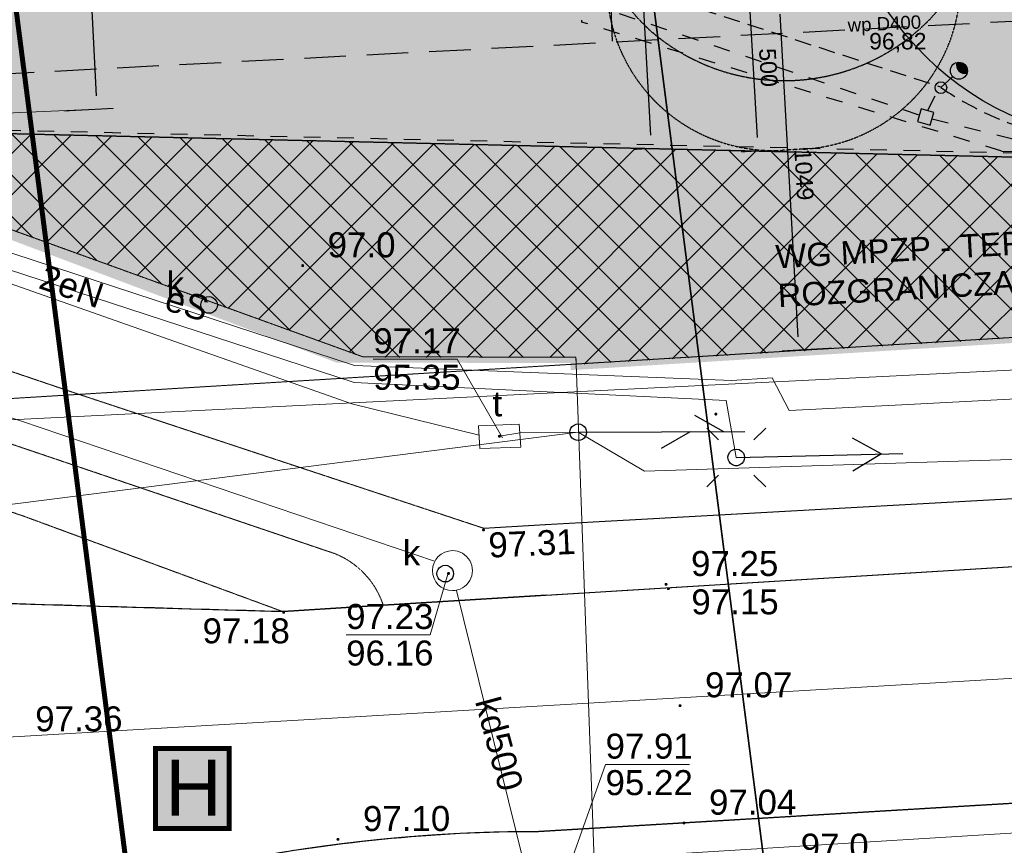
# Model space of a CAD drawing. Extents: x 7422214 to 7520672, y 5676479 to 5816239.
# Tile 18 of 42: x 7478473 to 7481429, y 5777325 to 5779802. Entities that reach past the tile are written whole.
import ezdxf
from ezdxf.enums import TextEntityAlignment as Align
from ezdxf.lldxf.tags import DXFTag

# ---------------------------------------------------------------- set-up
doc = ezdxf.new("R2010")
doc.units = 0
doc.header["$PDSIZE"] = 0.75
for name, pattern in [('( Dashed )', [0.75, 0.5, -0.25]), ('8', [0.5, 0.25, -0.25]), ('BORDER', [1.75, 0.5, -0.25, 0.5, -0.25, 0, -0.25]), ('DASHED', [0.75, 0.5, -0.25]), ('DASHED2', [0.375, 0.25, -0.125]), ('HIDDEN', [0.375, 0.25, -0.125]), ('HIDDEN2', [4.762499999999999, 3.175, -1.5875]), ('PRZER2-1', [1.5, 1, -0.5]), ('PRZER3-1', [2, 1.5, -0.5])]:
    doc.linetypes.add(name, pattern=pattern)
doc.layers.get('0').update_dxf_attribs({"linetype": 'CONTINUOUS'})
doc.layers.get('DEFPOINTS').update_dxf_attribs({"linetype": 'CONTINUOUS'})
for name, color, linetype, lineweight in [('!!mapa dcp', 254, 'CONTINUOUS', 25), ('!ELEKTRYKA', 5, 'CONTINUOUS', 30), ('!IE_oświetlenie', 240, 'CONTINUOUS', 30), ('- AGP-1_WYMIARY', 230, 'CONTINUOUS', 9), ('a_jezdnie', 251, 'CONTINUOUS', 0), ('s_drenaż', 5, 'CONTINUOUS', 30)]:
    doc.layers.add(name, color=color, linetype=linetype, lineweight=lineweight)
for name, color, linetype in [('!Koty wysokościowe', 6, 'CONTINUOUS'), ('A-Zbiorniki', 8, 'CONTINUOUS'), ('A_krawężniki', 7, 'CONTINUOUS'), ('Granica_opracowania', 12, 'DASHED'), ('IS_kanalizacja_sanitarna', 10, 'SOLID'), ('m_meble', 99, 'CONTINUOUS'), ('s_opis', 102, 'CONTINUOUS')]:
    doc.layers.add(name, color=color, linetype=linetype)
doc.layers.add('a_zieleń', color=7, linetype='CONTINUOUS', true_color=0xb7d7ad)
doc.styles.add('Arial', font='arial.ttf')
doc.styles.add('Arial_4', font='arial.ttf', dxfattribs={"height": 122.941616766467})
doc.styles.add('marcin', font='arial.ttf', dxfattribs={"height": 20})
tags = doc.linetypes.add('SOLID', pattern=[10, 10, 0]).pattern_tags.tags
tags[6:7] = [DXFTag(74, 4), DXFTag(75, 0), DXFTag(340, '0'), DXFTag(46, 0.0), DXFTag(50, 0.0), DXFTag(44, 0.0), DXFTag(45, 0.0)]
tags[4:5] = [DXFTag(74, 4), DXFTag(75, 0), DXFTag(340, '0'), DXFTag(46, 0.0), DXFTag(50, 0.0), DXFTag(44, 0.0), DXFTag(45, 0.0)]
doc.dimstyles.new('M_1_500', dxfattribs={"dimtxt": 0.8, "dimasz": 0.4, "dimexe": 0.5, "dimexo": 0.3, "dimgap": 0.2, "dimtad": 1, "dimzin": 1, "dimtxsty": 'Arial', "dimcen": 0.2, "dimadec": 4, "dimazin": 0, "dimtfac": 1, "dimtmove": 0, "dimatfit": 3, "dimldrblk": 'ARCHTICK', "dimfxl": 100, "dimfxlon": 1, "dimlwe": 0, "dimarcsym": 0})

# ---------------------------------------------------------------- blocks, each defined once
blk = doc.blocks.new('GSPWPS1')
blk.add_hatch(color=0).paths.add_polyline_path([(-0.045, 0), (-0.043467, -0.011647), (-0.038971, -0.0225), (-0.03182, -0.03182), (-0.0225, -0.038971), (-0.011647, -0.043467), (0, -0.045), (0.011647, -0.043467), (0.0225, -0.038971), (0.03182, -0.03182), (0.038971, -0.0225), (0.043467, -0.011647), (0.045, 0), (0.043467, 0.011647), (0.038971, 0.0225), (0.03182, 0.03182), (0.0225, 0.038971), (0.011647, 0.043467), (0, 0.045), (-0.011647, 0.043467), (-0.0225, 0.038971), (-0.03182, 0.03182), (-0.038971, 0.0225), (-0.043467, 0.011647)])
blk = doc.blocks.new('GSPWPN1')
blk.add_hatch(color=0).paths.add_polyline_path([(-0.045, 0), (-0.043467, -0.011647), (-0.038971, -0.0225), (-0.03182, -0.03182), (-0.0225, -0.038971), (-0.011647, -0.043467), (0, -0.045), (0.011647, -0.043467), (0.0225, -0.038971), (0.03182, -0.03182), (0.038971, -0.0225), (0.043467, -0.011647), (0.045, 0), (0.043467, 0.011647), (0.038971, 0.0225), (0.03182, 0.03182), (0.0225, 0.038971), (0.011647, 0.043467), (0, 0.045), (-0.011647, 0.043467), (-0.0225, 0.038971), (-0.03182, 0.03182), (-0.038971, 0.0225), (-0.043467, 0.011647)])
blk = doc.blocks.new('GUPESH1')
blk.add_hatch(color=0).paths.add_polyline_path([(-0.045, 0), (-0.043467, -0.011647), (-0.038971, -0.0225), (-0.03182, -0.03182), (-0.0225, -0.038971), (-0.011647, -0.043467), (0, -0.045), (0.011647, -0.043467), (0.0225, -0.038971), (0.03182, -0.03182), (0.038971, -0.0225), (0.043467, -0.011647), (0.045, 0), (0.043467, 0.011647), (0.038971, 0.0225), (0.03182, 0.03182), (0.0225, 0.038971), (0.011647, 0.043467), (0, 0.045), (-0.011647, 0.043467), (-0.0225, 0.038971), (-0.03182, 0.03182), (-0.038971, 0.0225), (-0.043467, 0.011647)])
blk = doc.blocks.new('GUPKSH1')
blk.add_hatch(color=0).paths.add_polyline_path([(-0.045, 0), (-0.043467, -0.011647), (-0.038971, -0.0225), (-0.03182, -0.03182), (-0.0225, -0.038971), (-0.011647, -0.043467), (0, -0.045), (0.011647, -0.043467), (0.0225, -0.038971), (0.03182, -0.03182), (0.038971, -0.0225), (0.043467, -0.011647), (0.045, 0), (0.043467, 0.011647), (0.038971, 0.0225), (0.03182, 0.03182), (0.0225, 0.038971), (0.011647, 0.043467), (0, 0.045), (-0.011647, 0.043467), (-0.0225, 0.038971), (-0.03182, 0.03182), (-0.038971, 0.0225), (-0.043467, 0.011647)])
blk = doc.blocks.new('GUPTSH1')
blk.add_hatch(color=0).paths.add_polyline_path([(-0.045, 0), (-0.043467, -0.011647), (-0.038971, -0.0225), (-0.03182, -0.03182), (-0.0225, -0.038971), (-0.011647, -0.043467), (0, -0.045), (0.011647, -0.043467), (0.0225, -0.038971), (0.03182, -0.03182), (0.038971, -0.0225), (0.043467, -0.011647), (0.045, 0), (0.043467, 0.011647), (0.038971, 0.0225), (0.03182, 0.03182), (0.0225, 0.038971), (0.011647, 0.043467), (0, 0.045), (-0.011647, 0.043467), (-0.0225, 0.038971), (-0.03182, 0.03182), (-0.038971, 0.0225), (-0.043467, 0.011647)])
blk = doc.blocks.new('GUPKSD1_1')
at = {"color": 0}
blk.add_lwpolyline([(0, 0.25), (0.064705, 0.241481), (0.125, 0.216506), (0.176777, 0.176777), (0.216506, 0.125), (0.241481, 0.064705), (0.25, 0), (0.241481, -0.064705), (0.216506, -0.125), (0.176777, -0.176777), (0.125, -0.216506), (0.064705, -0.241481), (0, -0.25), (-0.064705, -0.241481), (-0.125, -0.216506), (-0.176777, -0.176777), (-0.216506, -0.125), (-0.241481, -0.064705), (-0.25, 0), (-0.241481, 0.064705), (-0.216506, 0.125), (-0.176777, 0.176777), (-0.125, 0.216506), (-0.064705, 0.241481)], close=True, dxfattribs=at)
blk = doc.blocks.new('GUPKWZ1_1')
at = {"color": 0}
blk.add_lwpolyline([(0, 0.25), (0.064705, 0.241481), (0.125, 0.216506), (0.176777, 0.176777), (0.216506, 0.125), (0.241481, 0.064705), (0.25, 0), (0.241481, -0.064705), (0.216506, -0.125), (0.176777, -0.176777), (0.125, -0.216506), (0.064705, -0.241481), (0, -0.25), (-0.064705, -0.241481), (-0.125, -0.216506), (-0.176777, -0.176777), (-0.216506, -0.125), (-0.241481, -0.064705), (-0.25, 0), (-0.241481, 0.064705), (-0.216506, 0.125), (-0.176777, 0.176777), (-0.125, 0.216506), (-0.064705, 0.241481)], close=True, dxfattribs=at)
blk = doc.blocks.new('GUPISL1_9')
at = {"color": 0}
for points in [[(-0.883883, 0.883883), (-0.53033, 0.53033)], [(0.883883, 0.883883), (0.53033, 0.53033)], [(-0.883883, -0.883883), (-0.53033, -0.53033)], [(0.883883, -0.883883), (0.53033, -0.53033)]]:
    blk.add_lwpolyline(points, dxfattribs=at)
blk.add_lwpolyline([(0, 0.25), (0.085505, 0.234922), (0.160697, 0.19151), (0.216507, 0.125), (0.241482, 0.064705), (0.25, 0), (0.241482, -0.064705), (0.216507, -0.125), (0.170042, -0.183262), (0.10847, -0.225242), (0.03726, -0.247207), (-0.03726, -0.247207), (-0.10847, -0.225242), (-0.170042, -0.183262), (-0.216507, -0.125), (-0.243732, -0.05563), (-0.2493, 0.018682), (-0.232718, 0.091335), (-0.195458, 0.155872), (-0.14083, 0.20656), (-0.07369, 0.238893)], close=True, dxfattribs=at)
blk = doc.blocks.new('GUPISL1_4')
at = {"color": 0}
blk.add_lwpolyline([(0, 0.25), (0.064705, 0.241481), (0.125, 0.216506), (0.176777, 0.176777), (0.216506, 0.125), (0.241481, 0.064705), (0.25, 0), (0.241481, -0.064705), (0.216506, -0.125), (0.176777, -0.176777), (0.125, -0.216506), (0.064705, -0.241481), (0, -0.25), (-0.064705, -0.241481), (-0.125, -0.216506), (-0.176777, -0.176777), (-0.216506, -0.125), (-0.241481, -0.064705), (-0.25, 0), (-0.241481, 0.064705), (-0.216506, 0.125), (-0.176777, 0.176777), (-0.125, 0.216506), (-0.064705, 0.241481)], close=True, dxfattribs=at)
blk = doc.blocks.new('GULTPR1')
at = {"color": 0}
for points in [[(3.491081, 0.5), (4.357107, 0)], [(0, 0), (5, 0)], [(3.357107, 0), (2.491081, -0.5)]]:
    blk.add_lwpolyline(points, dxfattribs=at)
blk = doc.blocks.new('GULENN1')
at = {"color": 0}
for points in [[(3.491081, 0.5), (4.357107, 0), (3.491081, -0.5)], [(0, 0), (5, 0)]]:
    blk.add_lwpolyline(points, dxfattribs=at)
blk = doc.blocks.new('mapa dcp')
at = {"layer": '!!mapa dcp', "color": 252, "linetype": 'Continuous', "lineweight": 25}
for points in [[(6613.929331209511, 76.07263157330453), (6124.929331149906, 46.07263159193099), (5823.929331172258, 27.07263155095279, -0.000924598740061), (4060.929331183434, 80.07263157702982, -0.097978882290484), (3575.929331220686, 209.0726315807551, -0.134335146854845), (3105.92933120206, 624.0726315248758, 0.103815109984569), (2584.929331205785, 1116.072631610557, -0.063170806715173), (2291.929331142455, 1351.072631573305, -0.116262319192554), (1935.929331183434, 1952.072631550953), (1927.929331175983, 1994.072631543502), (1894.929331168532, 2183.072631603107), (1863.929331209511, 2360.072631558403), (1713.929331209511, 3629.072631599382, -0.002888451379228), (1513.929331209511, 5335.072631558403, -0.025953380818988), (1500.929331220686, 5496.072631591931), (1450.929331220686, 6530.07263157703), (1399.929331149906, 7553.072631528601)], [(2610.929331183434, -4182.927368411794, -0.00283099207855), (2492.929331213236, -3025.927368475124, -0.099867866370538), (2553.929331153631, -2573.927368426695, -0.138470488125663), (2906.929331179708, -2074.927368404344, 0.066277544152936), (3328.929331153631, -1519.92736842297, -0.107613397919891), (3684.929331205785, -1171.927368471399, -0.111379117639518), (4371.929331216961, -944.9273684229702), (5654.929331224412, -724.9273684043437, -0.049221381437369), (6590.929331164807, -631.927368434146)]]:
    blk.add_lwpolyline(points, format="xyb", dxfattribs=at)
at = {"layer": '!!mapa dcp', "color": 252, "linetype": 'PRZER3-1', "lineweight": 18}
for points in [[(6613.929331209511, 76.07263157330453), (6124.929331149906, 46.07263159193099), (5823.929331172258, 27.07263155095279, -0.000924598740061), (4060.929331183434, 80.07263157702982, -0.097978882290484), (3575.929331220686, 209.0726315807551, -0.134335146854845), (3105.92933120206, 624.0726315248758, 0.103815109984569), (2584.929331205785, 1116.072631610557, -0.063170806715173), (2291.929331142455, 1351.072631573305, -0.116262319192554), (1935.929331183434, 1952.072631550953), (1927.929331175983, 1994.072631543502), (1894.929331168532, 2183.072631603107), (1863.929331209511, 2360.072631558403), (1713.929331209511, 3629.072631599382, -0.002888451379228), (1513.929331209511, 5335.072631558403, -0.025953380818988), (1500.929331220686, 5496.072631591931), (1450.929331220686, 6530.07263157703), (1399.929331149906, 7553.072631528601)], [(2610.929331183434, -4182.927368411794, -0.00283099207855), (2492.929331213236, -3025.927368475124, -0.099867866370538), (2553.929331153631, -2573.927368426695, -0.138470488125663), (2906.929331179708, -2074.927368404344, 0.066277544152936), (3328.929331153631, -1519.92736842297, -0.107613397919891), (3684.929331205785, -1171.927368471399, -0.111379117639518), (4371.929331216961, -944.9273684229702), (5654.929331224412, -724.9273684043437, -0.049221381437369), (6590.929331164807, -631.927368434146)]]:
    blk.add_lwpolyline(points, format="xyb", dxfattribs=at)
for points in [[(32419.2440605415, 6023.016721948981), (29525.57645021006, 5924.275450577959), (25971.92933121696, 5725.072631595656), (5209.100880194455, 4559.625186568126), (9690.811198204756, 8513.70897561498), (2271.976986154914, 8029.65631855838), (2452.199444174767, 4404.889487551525), (2641.929331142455, 2978.072631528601), (4149.929331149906, 1483.072631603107), (6064.929331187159, 791.0726316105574), (6703.291241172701, 790.9433565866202), (6704.294301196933, 769.9454315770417), (20715.36639314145, 1622.511173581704), (32419.2440605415, 2334.594174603)], [(32419.2440605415, 6023.016721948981), (29525.57645021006, 5924.275450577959), (25971.92933121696, 5725.072631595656), (5209.100880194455, 4559.625186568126), (9690.811198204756, 8513.70897561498), (2271.976986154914, 8029.65631855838), (2452.199444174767, 4404.889487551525), (2641.929331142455, 2978.072631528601), (4149.929331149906, 1483.072631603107), (6064.929331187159, 791.0726316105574), (6703.291241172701, 790.9433565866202), (6704.294301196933, 769.9454315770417), (20715.36639314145, 1622.511173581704), (32419.2440605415, 2334.594174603)], [(32419.2440605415, 2334.594174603), (20715.36639314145, 1622.511173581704), (6704.294301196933, 769.9454315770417), (4287.527776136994, 622.556104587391), (3208.496223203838, 1558.311368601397), (-645.0706687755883, 1324.072631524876), (37.92933113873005, -638.9273684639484), (720.9293321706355, -2600.927368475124), (1203.025961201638, -2572.799302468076), (3591.050436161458, -2433.35449343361), (4488.806119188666, -1380.256720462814), (6777.591627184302, -1245.860593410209), (20836.36752115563, -423.1754654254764), (32419.2440605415, 254.527040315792)], [(9631.929331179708, -450.9273684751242), (11066.92933114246, -370.9273684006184), (12977.92933117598, -252.9273684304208), (15890.92933116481, -72.92736844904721), (19352.92933117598, 132.0726315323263), (19310.92933118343, 836.0726315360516), (14706.92933117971, 562.0726316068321), (13264.92933118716, 471.072631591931), (10979.92933122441, 330.0726315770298), (8834.929331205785, 212.0726316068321), (6613.929331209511, 76.07263157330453)], [(6590.929331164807, -631.927368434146), (9631.929331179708, -450.9273684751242)]]:
    blk.add_lwpolyline(points, dxfattribs=at)
at = {"layer": '!!mapa dcp', "color": 252, "linetype": 'Continuous', "lineweight": 18}
for points in [[(32419.2440605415, 2334.570512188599), (6704.294301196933, 769.9454315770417), (6703.291241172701, 790.9433565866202), (6064.929331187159, 791.0726316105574), (4149.929331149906, 1483.072631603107), (2641.929331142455, 2978.072631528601), (2452.199444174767, 4404.889487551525), (25971.92933121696, 5725.072631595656), (29525.57645021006, 5924.275450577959), (32419.2440605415, 6023.016721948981)], [(-6072.070668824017, -16.92736839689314), (-5857.820668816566, 90.87263157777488), (-5169.07066879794, 1303.072631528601), (-4342.070668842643, 2988.07263158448), (-4272.070668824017, 3008.072631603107), (-2779.070668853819, 3091.072631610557), (-1969.07066879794, 3129.072631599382), (-424.0706687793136, 3175.072631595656), (-162.07066886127, 3196.072631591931), (116.9293311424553, 3226.072631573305), (340.9293311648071, 3241.072631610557), (2403.929331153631, 3336.072631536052), (2468.929331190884, 3327.072631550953), (2604.929331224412, 2932.072631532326), (3306.929331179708, 2185.072631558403), (4232.929331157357, 1356.072631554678), (6038.929331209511, 765.0726315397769), (7170.929331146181, 720.0726316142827), (7292.929331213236, 728.072631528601), (7343.929331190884, 630.0726315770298)], [(-5816.000668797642, -303.8373684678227), (-5800.070668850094, -11.9273684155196), (-5073.070668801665, 1226.072631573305), (-4313.070668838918, 2779.072631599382), (-4261.070668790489, 2815.072631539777), (-2784.070668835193, 2889.072631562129), (-1961.070668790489, 2928.072631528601), (-419.07066879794, 2982.072631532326), (-131.0706688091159, 3024.072631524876), (182.9293311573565, 3030.07263157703), (365.9293311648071, 3044.072631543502), (2435.929331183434, 3149.072631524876), (2575.929331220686, 2901.072631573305), (3281.929331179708, 2147.072631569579), (4214.929331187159, 1309.072631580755), (6037.92933113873, 714.0726315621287), (7153.929331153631, 660.0726315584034), (7184.71933118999, 489.5626315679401)], [(2600.919331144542, 2727.862631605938), (4059.929331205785, 1343.072631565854), (6030.92933120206, 650.0726315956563), (6413.339331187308, 556.2826315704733)], [(32419.2440605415, 2334.570512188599), (6704.294301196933, 769.9454315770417), (6741.443870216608, -246.9565544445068), (32419.2440605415, 1255.994270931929)], [(32419.2440605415, 2113.572461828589), (30526.92933119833, 1991.072631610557), (30186.92933116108, 1922.072631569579), (29811.92933116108, 1935.072631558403), (29137.92933113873, 1912.072631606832), (25728.92933115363, 1722.072631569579), (20968.92933119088, 1441.072631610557), (17457.92933115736, 1254.072631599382), (17271.92933121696, 1245.072631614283), (17110.92933118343, 1133.072631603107), (17000.92933122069, 1106.072631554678), (16717.92933121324, 1074.072631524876), (14834.92933120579, 969.0726315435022), (12430.92933120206, 864.0726315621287), (9803.929331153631, 680.0726315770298), (9300.929331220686, 676.0726315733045), (9081.929331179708, 668.072631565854), (8811.929331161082, 563.0726315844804), (8385.929331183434, 495.0726316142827), (6908.929331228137, 448.0726315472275), (6710.189331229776, 565.1826315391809)], [(3041.522505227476, 502.8098675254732), (4924.416722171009, 598.7237045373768), (8490.775090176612, 775.3222605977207), (12802.70933518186, 1002.132852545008), (16177.1822521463, 1183.539620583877), (16671.58290315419, 1196.567394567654), (16664.31863214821, 1429.866368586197)], [(7343.929331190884, 630.0726315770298), (7681.498703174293, 647.0484985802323), (10638.35256313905, 802.7522945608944), (11333.71010515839, 842.4582045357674), (12559.43441418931, 912.4478485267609), (12786.63588818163, 1095.388139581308), (15355.34737920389, 1227.466694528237), (16818.92933119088, 1304.072631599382)], [(32419.2440605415, 1255.994270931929), (6741.443870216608, -246.9565544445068), (6777.591627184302, -1245.860593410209), (32419.2440605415, 254.5047028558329)], [(6278.319331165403, 178.2026315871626), (4034.029331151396, 938.8526315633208)], [(6710.189331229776, 565.1826315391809), (4492.929331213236, 283.0726316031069), (1717.929331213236, 120.0726316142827), (-49.07066877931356, 6.072631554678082), (-1879.070668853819, -111.9273684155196), (-5222.070668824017, -264.9273684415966), (-5543.1306688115, -195.1573684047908)], [(6535.219331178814, 563.8326315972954), (6473.537731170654, 553.1348315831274), (6535.219331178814, 563.8326315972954), (6710.189331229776, 565.1826315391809)], [(198.4985361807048, -1100.181804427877), (1655.414182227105, -1016.093353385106), (5534.042044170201, -787.1132563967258), (6385.549331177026, -737.7973684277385), (10232.45088914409, -500.0356764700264), (13925.71908822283, -277.6515914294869), (16905.66363418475, -98.22768840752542), (21189.2088862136, 158.3457805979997), (21335.794068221, 162.5564325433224), (23157.01946718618, 257.0748805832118), (27273.79109719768, 455.8766456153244), (28649.95730118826, 550.691255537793)], [(6567.989331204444, -811.627368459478), (6344.359331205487, 91.00263154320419)]]:
    blk.add_lwpolyline(points, dxfattribs=at)
at = {"layer": '!!mapa dcp', "color": 252, "linetype": 'PRZER3-1', "lineweight": 18}
blk.add_lwpolyline([(-1643.070668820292, 4190.072631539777), (2452.199444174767, 4404.889487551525), (2641.929331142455, 2978.072631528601), (4149.929331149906, 1483.072631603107), (6064.929331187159, 791.0726316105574), (6703.291241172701, 790.9433565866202), (6704.294301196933, 769.9454315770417), (4287.527776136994, 622.556104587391), (3208.496223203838, 1558.311368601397), (-645.0706687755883, 1324.072631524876)], close=True, dxfattribs=at)
at = {"layer": '!!mapa dcp', "color": 252, "linetype": 'Continuous', "lineweight": 18}
for points in [[(-1643.070668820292, 4190.072631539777), (2452.199444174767, 4404.889487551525), (2641.929331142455, 2978.072631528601), (4149.929331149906, 1483.072631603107), (6064.929331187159, 791.0726316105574), (6703.291241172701, 790.9433565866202), (6704.294301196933, 769.9454315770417), (4287.527776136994, 622.556104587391), (3208.496223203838, 1558.311368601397), (-645.0706687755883, 1324.072631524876)], [(6704.294301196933, 769.9454315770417), (4287.527776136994, 622.556104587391), (3208.496223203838, 1558.311368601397), (-645.0706687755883, 1324.072631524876), (37.92933113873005, -638.9273684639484), (6741.443870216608, -246.9565544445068)], [(6410.749331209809, 584.7726316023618), (6532.799331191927, 589.4926315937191), (6537.829331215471, 520.7026315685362), (6415.289331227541, 516.2226315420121)], [(6741.443870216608, -246.9565544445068), (37.92933113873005, -638.9273684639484), (720.9293321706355, -2600.927368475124), (3591.050436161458, -2433.35449343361), (4488.806119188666, -1380.256720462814), (6777.591627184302, -1245.860593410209)]]:
    blk.add_lwpolyline(points, close=True, dxfattribs=at)
at = {"layer": '!!mapa dcp', "color": 252, "linetype": 'PRZER2-1', "lineweight": 18}
for points in [[(1827.929331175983, 2669.072631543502), (2242.929331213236, 2707.072631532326, -0.23279960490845), (2430.92933120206, 2622.072631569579), (3936.929331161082, 1147.072631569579, 0.066434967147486), (4066.929331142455, 1066.072631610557), (5201.929331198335, 682.0726315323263), (6426.929331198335, 277.0726315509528), (6611.929331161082, 288.0726315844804)], [(6613.929331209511, 76.07263157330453), (6124.929331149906, 46.07263159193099, 0.249516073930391), (5955.92933120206, 209.0726315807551), (5125.929331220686, 490.0726315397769), (4053.929331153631, 852.0726315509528, -0.127182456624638), (3785.929331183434, 1006.072631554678), (2656.929331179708, 2120.072631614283, 0.212493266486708), (2350.929331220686, 2227.072631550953), (1894.929331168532, 2183.072631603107), (1863.929331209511, 2360.072631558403), (1827.929331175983, 2669.072631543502)]]:
    blk.add_lwpolyline(points, format="xyb", dxfattribs=at)
blk.add_lwpolyline([(6124.929331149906, 46.07263159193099, 0.249516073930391), (5955.92933120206, 209.0726315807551), (5125.929331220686, 490.0726315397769), (4053.929331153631, 852.0726315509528, -0.127182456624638), (3785.929331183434, 1006.072631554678), (2656.929331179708, 2120.072631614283, 0.212493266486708), (2350.929331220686, 2227.072631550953), (1894.929331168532, 2183.072631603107), (1927.929331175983, 1994.072631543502), (2358.929331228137, 2036.072631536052, -0.245403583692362), (2540.929331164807, 1963.07263158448), (3635.929331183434, 880.0726315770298, 0.126059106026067), (3981.929331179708, 671.072631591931), (5043.929331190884, 314.0726315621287), (5823.929331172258, 27.07263155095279)], format="xyb", close=True, dxfattribs=at)
for points in [[(19027.92933117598, 1027.072631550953), (16059.92933120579, 846.072631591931), (14162.92933113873, 736.0726315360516), (12105.92933120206, 608.0726316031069), (8466.929331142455, 391.0726316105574), (6611.929331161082, 288.0726315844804)], [(6613.929331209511, 76.07263157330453), (8834.929331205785, 212.0726316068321), (10979.92933122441, 330.0726315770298), (13264.92933118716, 471.072631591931), (14706.92933117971, 562.0726316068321), (19310.92933118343, 836.0726315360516)]]:
    blk.add_lwpolyline(points, dxfattribs=at)
at = {"layer": '!!mapa dcp', "color": 252, "linetype": 'Continuous', "lineweight": 25}
for points in [[(6613.929331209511, 76.07263157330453), (8834.929331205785, 212.0726316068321), (10979.92933122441, 330.0726315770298), (13264.92933118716, 471.072631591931), (14706.92933117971, 562.0726316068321), (19310.92933118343, 836.0726315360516)], [(6590.929331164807, -631.927368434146), (9631.929331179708, -450.9273684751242), (11066.92933114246, -370.9273684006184), (12977.92933117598, -252.9273684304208), (15890.92933116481, -72.92736844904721), (19352.92933117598, 132.0726315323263)]]:
    blk.add_lwpolyline(points, dxfattribs=at)
at = {"layer": '!!mapa dcp', "color": 252, "linetype": 'Continuous', "lineweight": 13, "flags": 128}
for points in [[(6483.346527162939, 548.5544295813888), (6346.923936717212, 784.875067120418), (6094.923936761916, 784.8750781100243)], [(6318.632985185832, 139.9172765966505), (6265.514755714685, -42.23548082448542), (6013.514755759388, -42.23546983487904)], [(6621.719331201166, -910.5173683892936), (6792.19089075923, -431.0644518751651), (7044.190890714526, -431.0644628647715)]]:
    blk.add_lwpolyline(points, dxfattribs=at)
at = {"layer": '!!mapa dcp', "color": 252, "linetype": 'Continuous', "lineweight": 18}
blk.add_lwpolyline([(6332.6485151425, 90.23090254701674, -0.999999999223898), (6332.6485151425, 210.2309025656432, -1.000000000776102)], format="xyb", close=True, dxfattribs=at)
at = {"layer": '!!mapa dcp', "color": 252, "linetype": 'Continuous', "lineweight": 5, "xscale": 100, "yscale": 100, "zscale": 100}
for name, p in [('GSPWPN1', (5882.929331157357, 1065.072631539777)), ('GUPESH1', (7123.511828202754, 619.8444265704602)), ('GUPTSH1', (6473.537731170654, 553.1348315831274)), ('GSPWPS1', (6425.929331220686, 272.0726315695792)), ('GUPKSH1', (6320.939331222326, 141.8426316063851)), ('GSPWPS1', (6973.929331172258, 109.0726315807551)), ('GSPWPS1', (6980.92933120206, 96.07263159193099)), ('GSPWPS1', (5825.929331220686, 25.07263159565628)), ('GSPWPS1', (7015.929331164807, -254.9273683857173)), ('GSPWPS1', (7027.929331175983, -606.927368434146)), ('GSPWPS1', (5988.929331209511, -655.9273684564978))]:
    blk.add_blockref(name, p, dxfattribs=at)
at = {"layer": '!!mapa dcp', "color": 252, "linetype": 'Continuous', "lineweight": 18, "xscale": 100, "yscale": 100, "zscale": 100}
for name, p in [('GUPKSD1_1', (5601.929331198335, 947.0726315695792)), ('GUPISL1_4', (6710.189331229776, 565.1826315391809)), ('GUPISL1_9', (7184.71933118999, 489.5626315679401))]:
    blk.add_blockref(name, p, dxfattribs=at)
at = {"layer": '!!mapa dcp', "color": 252, "linetype": 'Continuous', "lineweight": 18}
for name, p, xscale, yscale, zscale, rotation in [('GULTPR1', (6710.189331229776, 565.1826315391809), 99.99999999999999, 99.99999999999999, 99.99999999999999, 0.272844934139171), ('GULENN1', (7184.71933118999, 489.5626315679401), 100, 100, 100, 1.413138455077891)]:
    blk.add_blockref(name, p, dxfattribs=dict(at, xscale=xscale, yscale=yscale, zscale=zscale, rotation=rotation))
at = {"layer": '!!mapa dcp', "color": 252, "linetype": 'Continuous', "lineweight": 13, "xscale": 100, "yscale": 100, "zscale": 100}
blk.add_blockref('GUPKWZ1_1', (6310.929331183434, 141.0726316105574), dxfattribs=at)
at = {"layer": '!!mapa dcp', "color": 252, "linetype": 'Continuous', "lineweight": 0, "style": 'Arial'}
for s, p in [('97.0', (5957.929331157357, 1090.072631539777)), ('97.25', (7048.929331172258, 134.0726315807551)), ('97.15', (7049.881451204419, 18.99216760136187)), ('97.18', (5582.352942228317, -67.98292446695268)), ('97.07', (7090.929331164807, -229.9273683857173)), ('97.36', (5079.929331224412, -331.927368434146)), ('97.04', (7102.929331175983, -581.927368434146)), ('97.10', (6063.929331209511, -630.9273684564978)), ('97.0', (7378.242556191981, -713.8846433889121))]:
    blk.add_text(s, height=75, dxfattribs=at).set_placement(p)
for s, rotation, p in [('2eN', 341.0922656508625, (5177.345096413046, 967.418170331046)), ('eS', 342.854386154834, (5525.021750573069, 914.9990313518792)), ('t', 359.999997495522, (6467.309441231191, 613.0411553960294)), ('kd500', 285.1537557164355, (6437.175567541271, -379.2627903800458))]:
    blk.add_text(s, height=75, rotation=rotation, dxfattribs=at).set_placement(p, align=Align.CENTER)
for p in [(5526.929331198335, 972.0726315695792), (6235.929331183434, 166.0726316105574)]:
    blk.add_text('k', height=75, dxfattribs=at).set_placement(p, align=Align.RIGHT)
for s, rotation, p in [('97.17', 359.999997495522, (6094.923937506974, 802.125078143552)), ('95.35', 359.999997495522, (6094.923932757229, 692.625078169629)), ('97.31', 2.507106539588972, (6442.335581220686, 188.9997145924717)), ('97.23', 359.999997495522, (6013.514756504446, -24.98546980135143)), ('96.16', 359.999997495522, (6013.514751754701, -134.4854697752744)), ('97.91', 359.999997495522, (6792.190891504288, -413.8144518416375)), ('95.22', 359.999997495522, (6792.190886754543, -523.3144518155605))]:
    blk.add_text(s, height=75, rotation=rotation, dxfattribs=at).set_placement(p)
blk = doc.blocks.new('ośw')
at = {"layer": '!IE_oświetlenie'}
h = blk.add_hatch(color=230, dxfattribs=at)
h.dxf.hatch_style = 1
h.paths.add_polyline_path([(-5534393.03230493, -663589.1304480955, 0.5773502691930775), (-5534452.166835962, -663589.1304480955, 0.5773502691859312)])
h = blk.add_hatch(color=230, dxfattribs=at)
h.dxf.hatch_style = 1
edge = h.paths.add_edge_path()
edge.add_arc((-5534422.599570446, -663705.0268952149), 23.39200050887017, 0, 360)
at = {"layer": '!IE_oświetlenie', "color": 230}
blk.add_line((-5534422.599570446, -663705.0268952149), (-5534422.599570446, -663640.3424542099), dxfattribs=at)
for centre, radius in [((-5534422.599570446, -663606.2011168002), 34.14133740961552), ((-5534422.599570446, -663705.0268952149), 23.39200050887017)]:
    blk.add_circle(centre, radius, dxfattribs=at)
blk.add_arc((-5534422.599570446, -663572.0597793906), 34.14133740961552, 209.9999999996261, 330.0000000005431, dxfattribs=at)
blk = doc.blocks.new('*D99')
at = {"layer": '- AGP-1_WYMIARY', "color": 0, "linetype": 'DASHED2', "lineweight": 0, "transparency": 16777216}
for p, q in [((7478743.025030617, 5780530.006592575), (7478602.706889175, 5780522.621427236)), ((7478604.974651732, 5779528.219059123), (7478754.767326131, 5779536.102884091))]:
    blk.add_line(p, q, dxfattribs=at)
at = {"layer": '- AGP-1_WYMIARY', "color": 0, "lineweight": -2, "transparency": 16777216}
blk.add_line((7478654.740133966, 5780485.304655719), (7478702.73408134, 5779573.419655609), dxfattribs=at)
at = {"layer": '- AGP-1_WYMIARY', "color": 0, "transparency": 16777216}
for points in [[(7478661.397586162, 5780485.655047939), (7478648.08268177, 5780484.954263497), (7478652.637780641, 5780525.249368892)], [(7478709.391533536, 5779573.770047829), (7478696.076629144, 5779573.069263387), (7478704.836434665, 5779533.474942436)]]:
    blk.add_solid(points, dxfattribs=at)
at = {"layer": 'DEFPOINTS', "color": 0, "transparency": 16777216}
for p in [(7478772.983565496, 5780531.583357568, 3.620474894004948e-09), (7478704.836434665, 5779533.474942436), (7477541.690705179, 5779472.256746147)]:
    blk.add_point(p, dxfattribs=at)
at = {"layer": '- AGP-1_WYMIARY', "color": 0, "transparency": 16777216, "insert": (7478724.219858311, 5780031.755984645), "char_height": 50, "attachment_point": 5, "rotation": 273.0127875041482, "style": 'Arial'}
blk.add_mtext('993', dxfattribs=at)
blk = doc.blocks.new('_ARCHTICK')
at = {"color": 0, "linetype": 'ByBlock', "const_width": 0.15}
blk.add_lwpolyline([(-0.5, -0.5), (0.5, 0.5)], dxfattribs=at)
blk = doc.blocks.new('*D108')
at = {"layer": '- AGP-1_WYMIARY', "color": 0, "linetype": 'DASHED2', "lineweight": 0, "transparency": 16777216}
for p, q in [((7480852.317224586, 5779864.612155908), (7480702.553588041, 5779856.194723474)), ((7480911.211087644, 5778816.767796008), (7480761.447451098, 5778808.350363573))]:
    blk.add_line(p, q, dxfattribs=at)
at = {"layer": '- AGP-1_WYMIARY', "color": 0, "lineweight": -2, "transparency": 16777216}
blk.add_line((7480754.719448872, 5779819.06356454), (7480809.124014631, 5778851.093144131), dxfattribs=at)
at = {"layer": '- AGP-1_WYMIARY', "color": 0, "transparency": 16777216}
for points in [[(7480761.375610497, 5779819.437672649), (7480748.063287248, 5779818.689456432), (7480752.474800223, 5779859.000534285)], [(7480815.780176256, 5778851.46725224), (7480802.467853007, 5778850.719036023), (7480811.368663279, 5778811.156174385)]]:
    blk.add_solid(points, dxfattribs=at)
at = {"layer": 'DEFPOINTS', "color": 0, "transparency": 16777216}
for p in [(7481048.976471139, 5779875.665345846), (7481112.715948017, 5778828.093332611), (7480811.368663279, 5778811.156174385)]:
    blk.add_point(p, dxfattribs=at)
at = {"layer": '- AGP-1_WYMIARY', "color": 0, "transparency": 16777216, "insert": (7480827.378639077, 5779337.63324987), "char_height": 50, "attachment_point": 5, "rotation": 273.21691221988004, "style": 'Arial'}
blk.add_mtext('1049', dxfattribs=at)
blk = doc.blocks.new('*D118')
at = {"layer": '- AGP-1_WYMIARY', "color": 0, "linetype": 'DASHED2', "lineweight": 0, "transparency": 16777216}
for p, q in [((7480760.77376593, 5779909.405701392), (7480611.010129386, 5779900.988268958)), ((7480688.783868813, 5779408.23966937), (7480638.862656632, 5779405.433858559))]:
    blk.add_line(p, q, dxfattribs=at)
at = {"layer": '- AGP-1_WYMIARY', "color": 0, "lineweight": -2, "transparency": 16777216}
blk.add_line((7480663.175990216, 5779863.857110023), (7480686.539220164, 5779448.176639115), dxfattribs=at)
at = {"layer": '- AGP-1_WYMIARY', "color": 0, "transparency": 16777216}
for points in [[(7480669.83215184, 5779864.231218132), (7480656.519828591, 5779863.483001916), (7480660.931341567, 5779903.794079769)], [(7480693.195381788, 5779448.550747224), (7480679.883058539, 5779447.802531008), (7480688.783868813, 5779408.23966937)]]:
    blk.add_solid(points, dxfattribs=at)
at = {"layer": 'DEFPOINTS', "color": 0, "transparency": 16777216}
for p in [(7480957.433012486, 5779920.458891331), (7480688.783868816, 5779408.23966937), (7480688.783868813, 5779408.23966937)]:
    blk.add_point(p, dxfattribs=at)
at = {"layer": '- AGP-1_WYMIARY', "color": 0, "transparency": 16777216, "insert": (7480720.314512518, 5779658.571770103), "char_height": 50, "attachment_point": 5, "rotation": 273.21691221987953, "style": 'Arial'}
blk.add_mtext('500', dxfattribs=at)
blk = doc.blocks.new('*D119')
at = {"layer": '- AGP-1_WYMIARY', "color": 0, "linetype": 'DASHED2', "lineweight": 0, "transparency": 16777216}
for p, q in [((7480391.656615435, 5780789.061940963), (7480241.89297889, 5780780.644508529)), ((7480368.688127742, 5779415.703040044), (7480318.766915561, 5779412.897229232))]:
    blk.add_line(p, q, dxfattribs=at)
at = {"layer": '- AGP-1_WYMIARY', "color": 0, "lineweight": -2, "transparency": 16777216}
blk.add_line((7480294.058839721, 5780743.513349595), (7480366.443479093, 5779455.640009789), dxfattribs=at)
at = {"layer": '- AGP-1_WYMIARY', "color": 0, "transparency": 16777216}
for points in [[(7480300.715001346, 5780743.887457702), (7480287.402678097, 5780743.139241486), (7480291.814191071, 5780783.45031934)], [(7480373.099640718, 5779456.014117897), (7480359.787317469, 5779455.26590168), (7480368.688127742, 5779415.703040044)]]:
    blk.add_solid(points, dxfattribs=at)
at = {"layer": 'DEFPOINTS', "color": 0, "transparency": 16777216}
for p in [(7480657.764380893, 5780804.018469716), (7480368.688127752, 5779415.703040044), (7480368.688127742, 5779415.703040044)]:
    blk.add_point(p, dxfattribs=at)
at = {"layer": '- AGP-1_WYMIARY', "color": 0, "transparency": 16777216, "insert": (7480375.725093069, 5780102.132532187), "char_height": 50, "attachment_point": 5, "rotation": 273.2169122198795, "style": 'Arial'}
blk.add_mtext('1370', dxfattribs=at)

msp = doc.modelspace()

# ---------------------------------------------------------------- hatches: boundary and pattern name
at = {"layer": 'a_jezdnie'}
h = msp.add_hatch(color=254, dxfattribs=at)
h.paths.add_polyline_path([(7486924.143068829, 5780536.30748451, -0.4142159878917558), (7487018.284027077, 5780641.842528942), (7487417.63182056, 5780664.628802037), (7487397.124038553, 5781024.044203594), (7487117.578726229, 5781008.093706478, -1), (7487110.742798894, 5781127.898840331), (7487390.28532128, 5781143.849178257), (7487298.558933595, 5782751.237459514), (7486799.371384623, 5782722.75108122, -0.1672661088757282), (7486582.90885303, 5782810.209651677, 0.1927163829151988), (7486186.10520306, 5782938.163971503), (7480792.898252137, 5782630.43597179), (7480807.042938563, 5782380.783050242, -0.4165287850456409), (7480712.946582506, 5782274.429946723), (7480312.95054518, 5782251.767209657), (7480355.181411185, 5781502.957092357), (7480773.052331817, 5781526.632573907, -0.4207462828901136), (7480859.738844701, 5781431.434717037), (7480872.949644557, 5781200.615105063, -0.05385747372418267), (7480873.911018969, 5781181.296638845), (7480925.554570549, 5780280.897583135, 0.4141503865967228), (7481876.084164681, 5779434.644632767), (7483418.713717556, 5779524.004523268, 0.09766299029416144), (7484036.946689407, 5779697.695653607, -0.08805024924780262), (7484872.886943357, 5779995.482598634, -0.0676291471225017), (7485556.291283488, 5780017.02646115, -0.0655242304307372), (7485746.029620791, 5779957.005832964, -0.3351657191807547), (7486177.516931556, 5779136.260944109), (7487075.838828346, 5779190.950288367, -0.1100482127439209), (7486980.550838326, 5779547.859805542)])
h.paths.add_polyline_path([(7486153.239206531, 5780881.233125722), (7486087.620156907, 5782031.095289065, 0.4142135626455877), (7485876.55018905, 5782219.375582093), (7484257.184882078, 5782126.96344996, 0.4142135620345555), (7483974.764442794, 5781810.358498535), (7484028.986246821, 5780860.213662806, 0.4142059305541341), (7484345.583393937, 5780577.792777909), (7485964.953710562, 5780670.162861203, 0.4142211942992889)], flags=16)
at = {"layer": 'a_zieleń', "linetype": 'Continuous'}
h = msp.add_hatch(color=256, dxfattribs=at)
h.dxf.hatch_style = 1
h.paths.add_polyline_path([(7477680.777441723, 5782007.099661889), (7477436.275744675, 5781976.228749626), (7477436.715129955, 5781976.284214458), (7477680.338056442, 5782007.044197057)], flags=16)
h.paths.add_polyline_path([(7476639.242307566, 5781875.596650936), (7476883.30377683, 5781906.418772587)], flags=16)
h.paths.add_polyline_path([(7476171.35269683, 5781919.759077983), (7476183.37563255, 5781824.514923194)], flags=16)
h.paths.add_polyline_path([(7476291.192330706, 5781013.553605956), (7476279.169394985, 5781108.797760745), (7476523.23086425, 5781139.619882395), (7476535.253799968, 5781044.375727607)], flags=16)
edge = h.paths.add_edge_path()
edge.add_line((7485785.852396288, 5779936.897856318), (7485814.03575257, 5779395.183148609))
edge.add_line((7485814.03575257, 5779395.183148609), (7485819.580362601, 5779288.609723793))
edge.add_line((7485819.580362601, 5779288.609723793), (7484756.85146712, 5779313.536060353))
edge.add_line((7484756.85146712, 5779313.536060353), (7484756.310027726, 5779323.932465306))
edge.add_line((7484756.310027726, 5779323.932465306), (7484744.600318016, 5779543.103408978))
edge.add_line((7484744.600318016, 5779543.103408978), (7484723.266985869, 5779964.077880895))
edge.add_arc((7484728.195007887, 5779864.133466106), 100.0658355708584, 92.8228327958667, 101.1410456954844)
edge.add_arc((7485293.864584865, 5777491.515392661), 2539.108886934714, 103.3204857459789, 119.6649261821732)
edge.add_arc((7485278.673142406, 5777530.512493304), 2497.711752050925, 119.8048639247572, 119.8113334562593)
edge.add_arc((7483294.397862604, 5781153.600471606), 1634.33163736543, 274.3624333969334, 297.0227378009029, ccw=False)
edge.add_line((7483418.713761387, 5779524.003755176), (7481876.08420852, 5779434.643864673))
edge.add_arc((7481824.037165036, 5780333.137662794), 899.999999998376, 210.550831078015, 273.3152673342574, ccw=False)
edge.add_line((7481048.97647114, 5779875.665345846), (7480668.710621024, 5779854.120469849))
edge.add_line((7480668.710621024, 5779854.120469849), (7480653.437615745, 5780123.688152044))
edge.add_line((7480653.437615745, 5780123.688152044), (7480637.201280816, 5780410.227149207))
edge.add_line((7480637.201280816, 5780410.227149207), (7480917.27872883, 5780426.095610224))
edge.add_line((7480917.27872883, 5780426.095610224), (7480898.439781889, 5780754.155174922))
edge.add_line((7480898.439781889, 5780754.155174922), (7480618.726132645, 5780738.307325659))
edge.add_line((7480618.726132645, 5780738.307325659), (7480602.489797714, 5781024.846322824))
edge.add_line((7480602.489797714, 5781024.846322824), (7480881.985877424, 5781040.681845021))
edge.add_line((7480881.985877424, 5781040.681845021), (7480859.738888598, 5781431.433950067))
edge.add_line((7480859.738888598, 5781431.433950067), (7480260.716565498, 5781397.494900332))
edge.add_line((7480260.716565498, 5781397.494900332), (7480128.650666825, 5781390.544063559))
edge.add_line((7480128.650666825, 5781390.544063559), (7480169.47195931, 5780605.046956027))
edge.add_line((7480169.47195931, 5780605.046956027), (7478772.982661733, 5780531.547519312))
edge.add_line((7478772.982661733, 5780531.547519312), (7478699.289944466, 5781931.815166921))
edge.add_line((7478699.289944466, 5781931.815166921), (7480095.779242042, 5782005.314603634))
edge.add_line((7480095.779242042, 5782005.314603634), (7480122.862612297, 5781490.730568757))
edge.add_line((7480122.862612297, 5781490.730568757), (7480251.402669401, 5781497.391023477))
edge.add_line((7480251.402669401, 5781497.391023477), (7480224.76120132, 5782011.615399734))
edge.add_line((7480224.76120132, 5782011.615399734), (7480224.03396116, 5782011.665426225))
edge.add_line((7480224.03396116, 5782011.665426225), (7480217.397012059, 5782128.824328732))
edge.add_line((7480217.397012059, 5782128.824328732), (7480152.158922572, 5782125.101959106))
edge.add_line((7480152.158922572, 5782125.101959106), (7480125.805785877, 5782592.372463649))
edge.add_line((7480125.805785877, 5782592.372463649), (7480792.898506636, 5782630.431048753))
edge.add_line((7480792.898506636, 5782630.431048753), (7480792.89829597, 5782630.435203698))
edge.add_line((7480792.89829597, 5782630.435203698), (7486186.105246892, 5782938.163203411))
edge.add_arc((7486224.683935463, 5782378.552883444), 560.9385219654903, 50.36381128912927, 93.94364481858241, ccw=False)
edge.add_line((7486582.512524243, 5782810.537520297), (7487462.089006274, 5782860.738507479))
edge.add_line((7487462.089006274, 5782860.738507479), (7487481.728458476, 5782511.283649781))
edge.add_line((7487481.728458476, 5782511.283649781), (7487662.035099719, 5782521.573213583))
edge.add_line((7487662.035099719, 5782521.573213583), (7487693.561431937, 5781975.482313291))
edge.add_line((7487693.561431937, 5781975.482313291), (7487513.254785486, 5781965.192840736))
edge.add_line((7487513.254785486, 5781965.192840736), (7487443.803655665, 5781961.229542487))
edge.add_line((7487443.803655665, 5781961.229542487), (7487524.06128596, 5780570.738432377))
edge.add_line((7487524.06128596, 5780570.738432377), (7486924.154461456, 5780536.107848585))
edge.add_line((7486924.154461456, 5780536.107848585), (7486980.550882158, 5779547.859037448))
edge.add_arc((7487978.926525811, 5779604.833366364), 999.999999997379, 183.2661572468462, 199.3986878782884)
edge.add_arc((7487978.926525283, 5779604.833366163), 999.9999994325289, 199.3986878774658, 204.2310975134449)
edge.add_line((7487067.02903133, 5779194.415336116), (7487988.403636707, 5779250.480455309))
edge.add_line((7487988.403636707, 5779250.480455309), (7489015.232255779, 5779308.921618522))
edge.add_line((7489015.232255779, 5779308.921618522), (7488792.547294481, 5783133.767877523))
edge.add_line((7488792.547294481, 5783133.767877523), (7475891.643663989, 5782404.079996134))
edge.add_line((7475891.643663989, 5782404.079996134), (7476081.373550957, 5780977.263140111))
edge.add_line((7476081.373550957, 5780977.263140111), (7477590.898264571, 5779482.665618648))
edge.add_line((7477590.898264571, 5779482.665618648), (7479429.420329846, 5778791.426336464))
edge.add_line((7479429.420329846, 5778791.426336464), (7480142.735460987, 5778790.133865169))
edge.add_line((7480142.735460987, 5778790.133865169), (7480143.738521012, 5778769.13594016))
edge.add_line((7480143.738521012, 5778769.13594016), (7486177.969089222, 5779136.288455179))
edge.add_arc((7485333.357210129, 5779254.314213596), 852.818448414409, 352.0450209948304, 362.5677635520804)
edge.add_arc((7485381.26285437, 5779254.318300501), 804.9635717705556, 2.720236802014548, 3.224784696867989)
edge.add_arc((7485419.546574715, 5779263.889350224), 766.2378248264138, 2.671265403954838, 61.44138201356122)
at = {"layer": 'Granica_opracowania'}
h = msp.add_hatch(dxfattribs=at)
h.set_pattern_fill('ANSI37', color=132, scale=700)
h.set_pattern_definition([(45, (7390372.532354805, 5794773.799731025), (-61.87184335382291, 61.87184335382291), []), (135, (7390372.532354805, 5794773.799731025), (-61.87184335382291, -61.8718433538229), [])])
h.paths.add_polyline_path([(7477594.571425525, 5779480.384701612), (7479509.571776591, 5778788.384721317), (7480147.933686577, 5778788.255446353), (7480148.936746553, 5778767.25752131), (7487914.227622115, 5779239.771005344), (7485009.193380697, 5779307.504950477), (7484421.78928421, 5779321.20089811), (7477594.571859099, 5779480.384691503)], is_closed=False)
at = {"layer": 'IS_kanalizacja_sanitarna', "ltscale": 10}
msp.add_hatch(color=255, dxfattribs=at).paths.add_polyline_path([(7479101.472311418, 5777615.616841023), (7478880.827062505, 5777615.616841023), (7478880.827062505, 5777375.854418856), (7479101.472311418, 5777375.854418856)])

# ---------------------------------------------------------------- linework, layer by layer
at = {"layer": '!ELEKTRYKA', "color": 6, "linetype": '8', "ltscale": 200}
for p, q in [((7480040, 5780490, -8870.000000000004), (7480160, 5779795.000000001, -8870.000000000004)), ((7481421.13698009, 5779407.499940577, -8870.000000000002), (7480160, 5779795, -8870.000000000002)), ((7481421.13698009, 5779407.499940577, -8870.000000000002), (7482617.013637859, 5779380.949384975, -8870.000000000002))]:
    msp.add_line(p, q, dxfattribs=at)
at = {"layer": '!ELEKTRYKA', "color": 144, "linetype": '8', "ltscale": 200}
for p, q in [((7481173.502424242, 5779515.381505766), (7480248.798077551, 5779828.233391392, -5.861091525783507e-09)), ((7481198.21654612, 5779529.136947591), (7481230, 5779590)), ((7481211.971987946, 5779504.422825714), (7481477.958436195, 5779438.929490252))]:
    msp.add_line(p, q, dxfattribs=at)
at = {"layer": '!ELEKTRYKA', "color": 6, "linetype": '8', "ltscale": 200, "elevation": -3.605855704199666e-08}
msp.add_lwpolyline([(7476057.714853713, 5781528.945786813), (7476108.004184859, 5781535.638954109), (7476176.004234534, 5781024.261339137), (7477726.638004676, 5779486.616010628), (7485836.55542157, 5779304.616606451), (7485833.330336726, 5779447.06803319), (7487547.179671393, 5779581.948136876), (7487415.435672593, 5781931.505358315), (7485620.517205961, 5782215.791652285), (7485631.489940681, 5782023.647208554)], dxfattribs=at)
at = {"layer": '!ELEKTRYKA', "color": 144, "linetype": '8', "ltscale": 200}
msp.add_lwpolyline([(7481168.023084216, 5779496.146723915), (7481206.49264792, 5779485.188043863), (7481217.451327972, 5779523.657607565), (7481178.981764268, 5779534.616287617)], close=True, dxfattribs=at)
at = {"layer": '!IE_oświetlenie', "linetype": '( Dashed )', "ltscale": 100}
msp.add_line((7480301.050905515, 5779904.289058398), (7481240, 5779600), dxfattribs=at)
msp.add_arc((7481802.344515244, 5780435.426465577), 1009.33420795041, 236.0424451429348, 267.6605577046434, dxfattribs=at)
at = {"layer": '- AGP-1_WYMIARY'}
msp.add_line((7477530.95509206, 5779481.867786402), (7478704.836434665, 5779533.474942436), dxfattribs=at)
at = {"layer": '- AGP-1_WYMIARY', "color": 8, "linetype": 'BORDER', "ltscale": 1000}
msp.add_circle((7478973.486263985, 5777212.077252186), 7500, dxfattribs=at)
at = {"layer": 'A-Zbiorniki', "color": 252, "linetype": 'HIDDEN', "ltscale": 2}
msp.add_lwpolyline([(7481350.717018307, 5780194.72107611), (7481323.695645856, 5780664.809508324, 0.2199250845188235), (7481118.198144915, 5781049.729140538, 0.3677966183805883), (7480325.645536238, 5781004.172054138, 0.2199250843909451), (7480165.607298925, 5780598.240891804), (7480192.628671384, 5780128.152459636, 0.2199250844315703), (7480398.126172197, 5779743.232827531, 0.3677966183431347), (7481190.678780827, 5779788.78991363, 0.219925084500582)], format="xyb", close=True, dxfattribs=at)
at = {"layer": 'A-Zbiorniki', "color": 252, "linetype": 'HIDDEN2', "ltscale": 0.2}
msp.add_lwpolyline([(7481287.009249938, 5780108.001982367), (7481296.45585477, 5779941.269377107, -0.414213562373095), (7480825.539685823, 5779413.786712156), (7480825.539685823, 5779413.786712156), (7480763.638958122, 5779410.279589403, -0.414213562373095), (7480236.156293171, 5779881.19575835), (7480226.709688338, 5780047.92836361, -0.414213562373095), (7480697.625857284, 5780575.411028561), (7480759.526584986, 5780578.918151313, -0.4142135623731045)], format="xyb", close=True, dxfattribs=at)
at = {"layer": 'A_krawężniki'}
msp.add_lwpolyline([(7481876.084164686, 5779434.644632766, -0.4141503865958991), (7480925.554570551, 5780280.897583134)], format="xyb", dxfattribs=at)
at = {"layer": 'Granica_opracowania', "color": 171, "linetype": 'DASHED', "ltscale": 5}
for points, const_width in [([(7479315.856680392, 5788060.093995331), (7481217.514239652, 5773326.696338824)], 5), ([(7477431.488052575, 5787816.876244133), (7479333.145611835, 5773083.478587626)], 15)]:
    msp.add_lwpolyline(points, dxfattribs=dict(at, const_width=const_width))
at = {"layer": 'Granica_opracowania', "ltscale": 300, "const_width": 35}
msp.add_lwpolyline([(7486049.120457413, 5779131.997163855), (7487833.655411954, 5779241.649434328), (7489015.232255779, 5779308.921618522), (7488792.547294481, 5783133.767877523), (7475891.643663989, 5782404.079996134), (7476081.373550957, 5780977.263140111), (7477590.898264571, 5779482.665618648), (7479429.000000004, 5778790.263140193), (7480142.735460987, 5778790.133865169), (7480143.738521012, 5778769.13594016), (7485849.496800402, 5779119.731118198), (7485944.868689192, 5777535.831955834), (7486144.62879262, 5777545.831952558), (7486049.120457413, 5779131.997163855)], dxfattribs=at)
at = {"layer": 'Granica_opracowania', "color": 132}
msp.add_lwpolyline([(7477514.000082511, 5779482.263110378), (7487833.655411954, 5779241.649434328)], dxfattribs=at)
at = {"layer": 'IS_kanalizacja_sanitarna', "color": 255, "ltscale": 10}
msp.add_lwpolyline([(7478880.827062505, 5777375.854418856), (7479101.472311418, 5777375.854418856), (7479101.472311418, 5777615.616841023), (7478880.827062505, 5777615.616841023)], close=True, dxfattribs=at)
at = {"layer": 'm_meble', "color": 1, "lineweight": 0, "ltscale": 10.9, "const_width": 15}
msp.add_lwpolyline([(7478880.827062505, 5777615.616841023), (7479101.472311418, 5777615.616841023), (7479101.472311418, 5777375.854418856), (7478880.827062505, 5777375.854418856)], close=True, dxfattribs=at)
at = {"layer": 's_drenaż', "color": 8, "linetype": 'HIDDEN', "ltscale": 500}
for p, q in [((7480253.071827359, 5779737.435132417), (7480132.464321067, 5782299.81058373)), ((7477829.490189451, 5779608.8934958), (7488908.174764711, 5780186.218554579))]:
    msp.add_line(p, q, dxfattribs=at)

# ---------------------------------------------------------------- block references
at = {"layer": '!IE_oświetlenie', "color": 1, "xscale": 0.7500000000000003, "yscale": 0.7500000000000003, "zscale": 0.7500000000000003, "rotation": 313.2654877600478}
msp.add_blockref('ośw', (10688600.25987937, 3098200.103106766), dxfattribs=at)
msp.add_blockref('mapa dcp', (7473439.444219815, 5777999.190508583))

# ---------------------------------------------------------------- texts
at = {"layer": '!Koty wysokościowe', "insert": (7480924.921349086, 5779762.229063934), "char_height": 49.17664670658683, "width": 516.6675991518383, "attachment_point": 1, "line_spacing_factor": 0.9385317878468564, "style": 'Arial_4'}
msp.add_mtext('\\pxi-3,l5,t5;96,82', dxfattribs=at)
at = {"layer": 'Granica_opracowania', "color": 0, "insert": (7480752.21308086, 5778918.803608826), "char_height": 70, "width": 1959.128174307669, "attachment_point": 7, "rotation": 3.2525073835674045, "style": 'Arial'}
msp.add_mtext('{\\W1;WG MPZP - TEREN LEŻĄCY W LINIACH ROZGRANICZAJĄCYCH DROGI 11KDZ}', dxfattribs=at)
at = {"layer": 'IS_kanalizacja_sanitarna', "color": 1, "ltscale": 10, "style": 'marcin'}
msp.add_text('H', height=168.0743075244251, dxfattribs=at).set_placement((7478909.658000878, 5777414.239698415))
at = {"layer": 's_opis', "style": 'Arial_4'}
msp.add_text('wp D400', height=40, rotation=2.699999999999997, dxfattribs=at).set_placement((7480959.639361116, 5779765.243575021))

# ---------------------------------------------------------------- dimensions: what is measured, and where the dimension line sits
at = {"layer": '- AGP-1_WYMIARY'}
for base, p1, p2, text, picture, middle in [((7480368.688127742, 5779415.703040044), (7480657.764380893, 5780804.018469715), (7480368.688127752, 5779415.703040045), '1370', '*D119', (7480375.725093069, 5780102.132532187)), ((7480688.783868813, 5779408.23966937), (7480957.433012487, 5779920.458891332), (7480688.783868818, 5779408.239669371), '500', '*D118', (7480720.314512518, 5779658.571770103))]:
    dim = msp.add_linear_dim(base=base, p1=p1, p2=p2, angle=273.2169122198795, text=text, dimstyle='M_1_500', override={"dimtxt": 50, "dimasz": 40, "dimexe": 50, "dimexo": 30, "dimgap": 20, "dimdec": 0, "dimtmove": 1}, dxfattribs=at)
    dim.commit()
    dim.dimension.update_dxf_attribs({"geometry": picture, "text_midpoint": middle})
for base, p1, p2, angle, picture, middle in [((7478704.836434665, 5779533.474942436), (7478772.983565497, 5780531.583357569, 3.620474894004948e-09), (7477541.690705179, 5779472.256746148), 273.0127875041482, '*D99', (7478724.219858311, 5780031.755984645)), ((7480811.368663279, 5778811.156174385), (7481048.976471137, 5779875.665345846), (7481112.715948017, 5778828.093332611), 273.21691221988, '*D108', (7480827.378639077, 5779337.63324987))]:
    dim = msp.add_linear_dim(base=base, p1=p1, p2=p2, angle=angle, dimstyle='M_1_500', override={"dimtxt": 50, "dimasz": 40, "dimexe": 50, "dimexo": 30, "dimgap": 20, "dimdec": 0, "dimtmove": 1}, dxfattribs=at)
    dim.commit()
    dim.dimension.update_dxf_attribs({"geometry": picture, "text_midpoint": middle})

doc.saveas('drawing.dxf')
